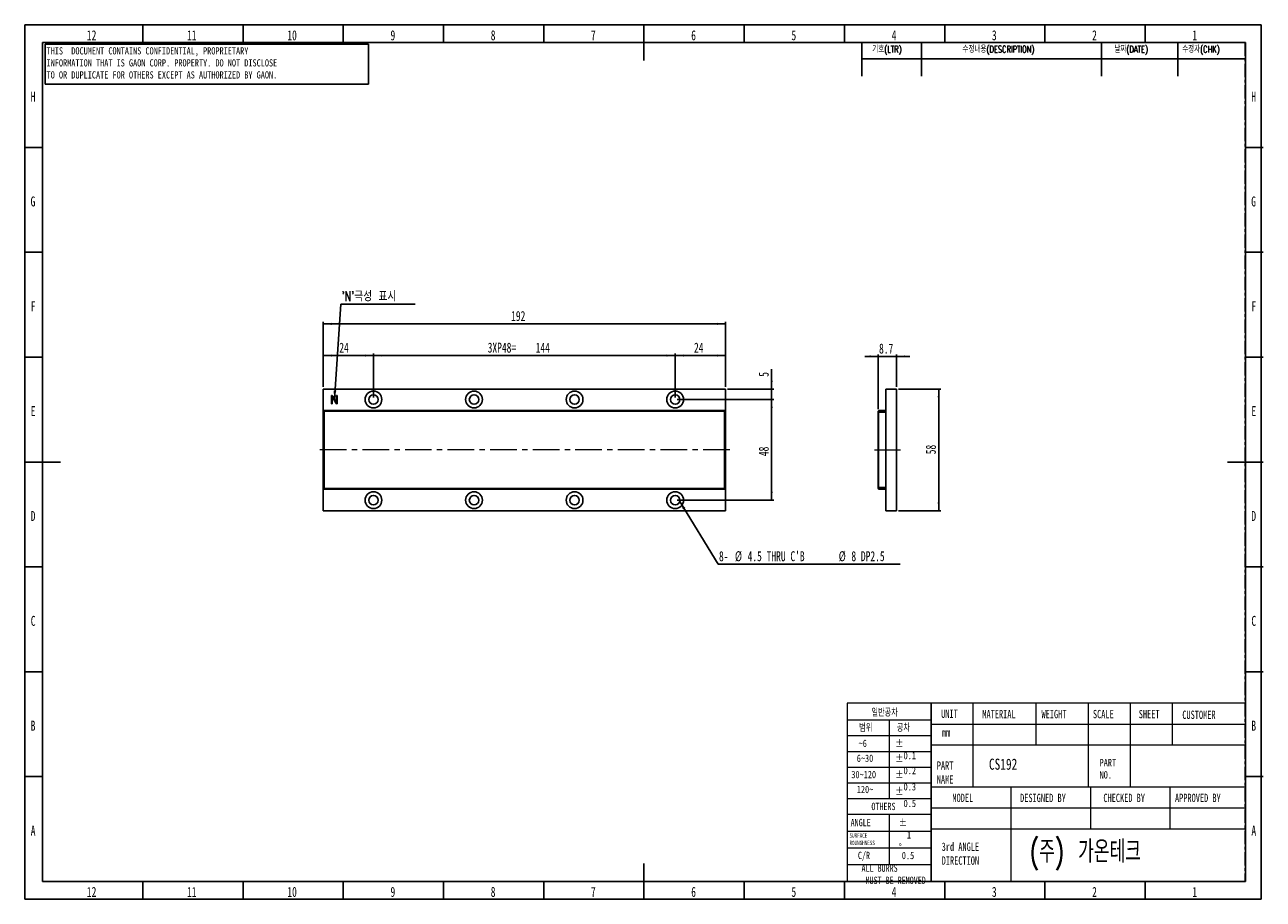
# Model space of a CAD drawing. Header units: millimetres. Extents: x 1 to 593, y 1 to 419.
import ezdxf

# ---------------------------------------------------------------- set-up
doc = ezdxf.new("R2010")
doc.units = ezdxf.units.MM
doc.linetypes.add('CENTER', pattern=[10.16, 6.35, -1.27, 1.27, -1.27])
doc.linetypes.add('CENTERX2', pattern=[20.32, 12.7, -2.54, 2.54, -2.54])
for name, color, linetype in [('CENTER_LINE', 1, 'CENTER'), ('DIM', 7, 'Continuous'), ('FORMAT', 7, 'Continuous')]:
    doc.layers.add(name, color=color, linetype=linetype)
doc.styles.add('SLDTEXTSTYLE0', font='TXT', dxfattribs={"width": 0.7})
doc.styles.add('SLDTEXTSTYLE1', font='TXT', dxfattribs={"width": 0.75})
doc.styles.add('SLDTEXTSTYLE2', font='TXT', dxfattribs={"width": 0.7, "bigfont": 'bigfont'})
doc.styles.add('SLDTEXTSTYLE3', font='TXT', dxfattribs={"width": 0.694444})
doc.dimstyles.new('SLDDIMSTYLE0', dxfattribs={"dimtxt": 5.45083, "dimasz": 4, "dimexe": 0, "dimexo": 0.0625, "dimgap": 1.362708, "dimtad": 1, "dimrnd": 1e-09, "dimzin": 12, "dimdsep": 46, "dimtxsty": 'SLDTEXTSTYLE0', "dimsah": 1, "dimcen": 0.09, "dimadec": 0, "dimazin": 3, "dimtfac": 1, "dimtofl": 0, "dimtmove": 0, "dimatfit": 3, "dimfxl": 0, "dimfrac": 2, "dimtolj": 1, "dimtzin": 12, "dimarcsym": 0})
doc.dimstyles.new('SLDDIMSTYLE1', dxfattribs={"dimtxt": 5.45083, "dimasz": 4, "dimexe": 0, "dimexo": 0.0625, "dimgap": 1.362708, "dimtad": 1, "dimrnd": 1e-09, "dimzin": 12, "dimdsep": 46, "dimtxsty": 'SLDTEXTSTYLE0', "dimsah": 1, "dimcen": 0.09, "dimadec": 0, "dimazin": 3, "dimtfac": 1, "dimtmove": 0, "dimatfit": 0, "dimfxl": 0, "dimfrac": 2, "dimtolj": 1, "dimtzin": 12, "dimarcsym": 0})
doc.dimstyles.new('SLDDIMSTYLE2', dxfattribs={"dimtxt": 0.18, "dimasz": 4, "dimexe": 0, "dimexo": 0.0625, "dimgap": 0, "dimtad": 0, "dimtih": 1, "dimtoh": 1, "dimdec": 0, "dimrnd": 1e-09, "dimzin": 0, "dimdsep": 46, "dimtxsty": 'Standard', "dimsah": 1, "dimcen": 0.09, "dimadec": 0, "dimazin": 0, "dimtfac": 4, "dimtdec": 0, "dimtofl": 0, "dimtmove": 0, "dimatfit": 3, "dimfxl": 0, "dimfrac": 2, "dimtolj": 1, "dimtzin": 0, "dimarcsym": 0})

# ---------------------------------------------------------------- blocks, each defined once
blk = doc.blocks.new('_D')
at = {"layer": 'DIM'}
for p, q in [((143.89, 245.78), (143.89, 261.78)), ((143.89, 260.78), (167.89, 260.78)), ((167.89, 240.78), (167.89, 261.78))]:
    blk.add_line(p, q, dxfattribs=at)
for points in [[(143.89, 260.78), (147.89, 260.28), (147.89, 261.28)], [(167.89, 260.78), (163.89, 261.28), (163.89, 260.28)]]:
    blk.add_solid(points, dxfattribs=at)
at = {"layer": 'DIM', "insert": (151.59, 266.92), "char_height": 4.762, "attachment_point": 1, "style": 'SLDTEXTSTYLE0'}
blk.add_mtext('24', dxfattribs=at)
blk = doc.blocks.new('_D_1')
at = {"layer": 'DIM'}
for p, q in [((143.89, 245.78), (143.89, 276.87)), ((143.89, 275.87), (335.89, 275.87)), ((335.89, 245.78), (335.89, 276.87))]:
    blk.add_line(p, q, dxfattribs=at)
for points in [[(143.89, 275.87), (147.89, 275.37), (147.89, 276.37)], [(335.89, 275.87), (331.89, 276.37), (331.89, 275.37)]]:
    blk.add_solid(points, dxfattribs=at)
at = {"layer": 'DIM', "insert": (233.58, 282.01), "char_height": 4.762, "attachment_point": 1, "style": 'SLDTEXTSTYLE0'}
blk.add_mtext('192', dxfattribs=at)
blk = doc.blocks.new('_D_2')
at = {"layer": 'DIM'}
for p, q in [((167.89, 240.78), (167.89, 261.78)), ((167.89, 260.78), (311.89, 260.78)), ((311.89, 240.78), (311.89, 261.78))]:
    blk.add_line(p, q, dxfattribs=at)
for points in [[(167.89, 260.78), (171.89, 260.28), (171.89, 261.28)], [(311.89, 260.78), (307.89, 261.28), (307.89, 260.28)]]:
    blk.add_solid(points, dxfattribs=at)
at = {"layer": 'DIM', "char_height": 4.762, "attachment_point": 1, "style": 'SLDTEXTSTYLE0'}
for s, insert in [('3XP48=', (222.39, 266.92)), ('144', (245.29, 266.92))]:
    blk.add_mtext(s, dxfattribs=dict(at, insert=insert))
blk = doc.blocks.new('_D_3')
at = {"layer": 'DIM'}
for p, q in [((311.89, 240.78), (311.89, 261.78)), ((311.89, 260.78), (335.89, 260.78)), ((335.89, 245.78), (335.89, 261.78))]:
    blk.add_line(p, q, dxfattribs=at)
for points in [[(311.89, 260.78), (315.89, 260.28), (315.89, 261.28)], [(335.89, 260.78), (331.89, 261.28), (331.89, 260.28)]]:
    blk.add_solid(points, dxfattribs=at)
at = {"layer": 'DIM', "insert": (320.86, 266.92), "char_height": 4.762, "attachment_point": 1, "style": 'SLDTEXTSTYLE0'}
blk.add_mtext('24', dxfattribs=at)
blk = doc.blocks.new('_D_4')
at = {"layer": 'DIM'}
for p, q in [((357.89, 244.78), (357.89, 254.28)), ((336.89, 244.78), (358.89, 244.78)), ((357.89, 239.78), (357.89, 244.78)), ((312.89, 239.78), (358.89, 239.78)), ((357.89, 239.78), (357.89, 233.43))]:
    blk.add_line(p, q, dxfattribs=at)
for points in [[(357.89, 244.78), (358.39, 248.78), (357.39, 248.78)], [(357.89, 239.78), (357.39, 235.78), (358.39, 235.78)]]:
    blk.add_solid(points, dxfattribs=at)
at = {"layer": 'DIM', "insert": (351.75, 250.63), "char_height": 4.76, "attachment_point": 1, "rotation": 90, "style": 'SLDTEXTSTYLE0'}
blk.add_mtext('5', dxfattribs=at)
blk = doc.blocks.new('_D_5')
at = {"layer": 'DIM'}
for p, q in [((312.89, 239.78), (358.89, 239.78)), ((357.89, 239.78), (357.89, 191.78)), ((312.89, 191.78), (358.89, 191.78))]:
    blk.add_line(p, q, dxfattribs=at)
for points in [[(357.89, 239.78), (357.39, 235.78), (358.39, 235.78)], [(357.89, 191.78), (358.39, 195.78), (357.39, 195.78)]]:
    blk.add_solid(points, dxfattribs=at)
at = {"layer": 'DIM', "insert": (351.75, 212.79), "char_height": 4.762, "attachment_point": 1, "rotation": 90, "style": 'SLDTEXTSTYLE0'}
blk.add_mtext('48', dxfattribs=at)
blk = doc.blocks.new('SW_NOTE_0')
at = {"layer": 'DIM', "color": 0}
blk.add_line((86.83, 0), (0, 0), dxfattribs=at)
at = {"layer": 'DIM', "color": 0, "attachment_point": 1, "style": 'SLDTEXTSTYLE0'}
for s, insert, char_height in [('8-', (0.45, 6.23), 4.762), ('%%c', (8.06, 6.23), 4.762), ("4.5 THRU C'B", (14.1, 6.23), 4.7625), ('%%c', (57.58, 6.23), 4.762), ('8 DP2.5', (63.62, 6.23), 4.762)]:
    blk.add_mtext(s, dxfattribs=dict(at, insert=insert, char_height=char_height))
blk = doc.blocks.new('SW_NOTE_0_1')
at = {"layer": 'DIM', "color": 0}
blk.add_line((35.43, 0), (0, 0), dxfattribs=at)
at = {"layer": 'DIM', "color": 0, "insert": (0.4, 6.19), "char_height": 4.762, "attachment_point": 1, "style": 'SLDTEXTSTYLE2'}
blk.add_mtext("'N'극성 표시", dxfattribs=at)
blk = doc.blocks.new('_D_6')
at = {"layer": 'DIM'}
for p, q in [((408.74, 260.34), (402.39, 260.34)), ((408.74, 235.18), (408.74, 261.34)), ((417.44, 260.34), (408.74, 260.34)), ((417.44, 245.78), (417.44, 261.34)), ((417.44, 260.34), (423.79, 260.34))]:
    blk.add_line(p, q, dxfattribs=at)
for points in [[(408.74, 260.34), (404.74, 260.84), (404.74, 259.84)], [(417.44, 260.34), (421.44, 259.84), (421.44, 260.84)]]:
    blk.add_solid(points, dxfattribs=at)
at = {"layer": 'DIM', "insert": (409.16, 266.48), "char_height": 4.762, "attachment_point": 1, "style": 'SLDTEXTSTYLE0'}
blk.add_mtext('8.7', dxfattribs=at)
blk = doc.blocks.new('_D_7')
at = {"layer": 'DIM'}
for p, q in [((418.44, 244.78), (438.64, 244.78)), ((437.64, 186.78), (437.64, 244.78)), ((418.44, 186.78), (438.64, 186.78))]:
    blk.add_line(p, q, dxfattribs=at)
for points in [[(437.64, 244.78), (437.14, 240.78), (438.14, 240.78)], [(437.64, 186.78), (438.14, 190.78), (437.14, 190.78)]]:
    blk.add_solid(points, dxfattribs=at)
at = {"layer": 'DIM', "insert": (431.5, 213.69), "char_height": 4.762, "attachment_point": 1, "rotation": 90, "style": 'SLDTEXTSTYLE0'}
blk.add_mtext('58', dxfattribs=at)

msp = doc.modelspace()

# ---------------------------------------------------------------- linework, layer by layer
at = {"color": 7, "linetype": 'Continuous', "lineweight": 25}
for p, q in [((57.833, 410), (57.833, 418.5)), ((105.667, 410), (105.667, 418.5)), ((153.5, 410), (153.5, 418.5)), ((201.333, 410), (201.333, 418.5)), ((249.167, 410), (249.167, 418.5)), ((297, 418.501), (297, 401.499)), ((344.833, 410), (344.833, 418.5)), ((392.667, 410), (392.667, 418.5)), ((440.5, 410), (440.5, 418.5)), ((488.333, 410), (488.333, 418.5)), ((536.167, 410), (536.167, 418.5)), ((10, 10), (10, 410)), ((10, 410), (584, 410)), ((584, 410), (584, 10)), ((10, 360), (1.5, 360)), ((584, 360), (592.5, 360)), ((10, 310), (1.5, 310)), ((584, 310), (592.5, 310)), ((10, 260), (1.5, 260)), ((584, 260), (592.5, 260)), ((143.889, 244.784), (143.889, 186.784)), ((335.889, 244.784), (143.889, 244.784)), ((335.889, 186.784), (335.889, 244.784)), ((412.438, 186.784), (412.438, 244.784)), ((412.438, 244.784), (417.438, 244.784)), ((417.438, 186.784), (417.438, 244.784)), ((147.883, 241.478), (147.883, 237.872)), ((148.228, 237.857), (148.228, 241.092)), ((148.228, 241.092), (149.957, 238.18)), ((148.475, 241.316), (148.292, 241.576)), ((150.253, 238.274), (148.475, 241.316)), ((149.957, 238.18), (150.252, 237.753)), ((150.253, 241.545), (150.253, 238.274)), ((150.599, 237.899), (150.599, 241.545)), ((335.389, 234.484), (144.389, 234.484)), ((144.389, 234.484), (144.389, 234.184)), ((335.389, 234.184), (144.389, 234.184)), ((144.389, 234.184), (144.389, 197.384)), ((335.389, 234.484), (335.389, 234.184)), ((335.389, 234.184), (335.389, 197.384)), ((408.938, 234.184), (408.738, 234.184)), ((408.738, 234.184), (408.738, 197.384)), ((408.938, 234.184), (408.938, 197.384)), ((408.938, 233.784), (412.438, 233.784)), ((409.038, 234.484), (409.038, 234.284)), ((412.138, 234.484), (409.038, 234.484)), ((412.138, 234.284), (409.038, 234.284)), ((412.138, 234.284), (412.138, 234.484)), ((1.499, 210), (18.501, 210)), ((592.501, 210), (575.499, 210)), ((335.389, 197.384), (144.389, 197.384)), ((144.389, 197.384), (144.389, 197.084)), ((335.389, 197.084), (144.389, 197.084)), ((335.389, 197.384), (335.389, 197.084)), ((408.738, 197.384), (408.938, 197.384)), ((408.938, 197.784), (412.438, 197.784)), ((409.038, 197.284), (409.038, 197.084)), ((409.038, 197.284), (412.138, 197.284)), ((409.038, 197.084), (412.138, 197.084)), ((412.138, 197.084), (412.138, 197.284)), ((143.889, 186.784), (335.889, 186.784)), ((412.438, 186.784), (417.438, 186.784)), ((10, 160), (1.5, 160)), ((584, 160), (592.5, 160)), ((10, 110), (1.5, 110)), ((584, 110), (592.5, 110)), ((10, 60), (1.5, 60)), ((584, 60), (592.5, 60)), ((297, 1.499), (297, 18.501)), ((584, 10), (10, 10)), ((57.833, 10), (57.833, 1.5)), ((105.667, 10), (105.667, 1.5)), ((153.5, 10), (153.5, 1.5)), ((201.333, 10), (201.333, 1.5)), ((249.167, 10), (249.167, 1.5)), ((344.833, 10), (344.833, 1.5)), ((392.667, 10), (392.667, 1.5)), ((440.5, 10), (440.5, 1.5)), ((488.333, 10), (488.333, 1.5)), ((536.167, 10), (536.167, 1.5))]:
    msp.add_line(p, q, dxfattribs=at)
at = {"color": 7, "linetype": 'Continuous', "lineweight": 18}
for p, q in [((434, 95), (394, 95)), ((394, 95), (394, 10)), ((583.884, 95), (434, 95)), ((434, 95), (434, 10)), ((434, 10), (434, 95)), ((454, 95), (454, 75)), ((484, 95), (484, 75)), ((509, 95), (509, 75)), ((529, 95), (529, 75)), ((549, 95), (549, 75)), ((583.884, 95), (583.884, 10)), ((394, 87), (434, 87)), ((414, 87), (414, 49.5)), ((434, 85), (583.972, 85)), ((394, 79.5), (434, 79.5)), ((394, 72), (434, 72)), ((583.972, 75), (434, 75)), ((454, 75), (454, 55)), ((509, 75), (509, 55)), ((529, 75), (529, 55)), ((394, 64.5), (434, 64.5)), ((394, 57), (434, 57)), ((584, 55), (434, 55)), ((472, 55), (472, 45)), ((510, 55), (510, 45)), ((548, 55), (548, 45)), ((394, 49.5), (434, 49.5)), ((394, 42), (434, 42)), ((414, 42), (414, 18)), ((434, 45), (583.884, 45)), ((472, 45), (472, 10)), ((510, 45), (510, 35)), ((548, 45), (548, 35)), ((394, 34), (434, 34)), ((434, 35), (583.884, 35)), ((394, 26), (434, 26)), ((394, 18), (434, 18)), ((394, 10), (434, 10)), ((583.884, 10), (434, 10))]:
    msp.add_line(p, q, dxfattribs=at)
at = {"color": 7, "linetype": 'Continuous', "lineweight": 25}
for centre, radius in [((167.889, 239.784), 4), ((215.889, 239.784), 4), ((263.889, 239.784), 4), ((311.889, 239.784), 4), ((167.889, 239.784), 2.25), ((215.889, 239.784), 2.25), ((263.889, 239.784), 2.25), ((311.889, 239.784), 2.25), ((167.889, 191.784), 4), ((215.889, 191.784), 4), ((263.889, 191.784), 4), ((311.889, 191.784), 4), ((167.889, 191.784), 2.25), ((215.889, 191.784), 2.25), ((263.889, 191.784), 2.25), ((311.889, 191.784), 2.25)]:
    msp.add_circle(centre, radius, dxfattribs=at)
for centre, radius, start, end in [((409.038, 234.184), 0.3, 90, 180), ((409.038, 234.184), 0.1, 90, 180), ((409.038, 197.384), 0.3, 180, 270), ((409.038, 197.384), 0.1, 180, 270)]:
    msp.add_arc(centre, radius, start, end, dxfattribs=at)
for points, knots in [([(148.044, 241.685), (148.018, 241.679), (147.965, 241.666), (147.891, 241.593), (147.886, 241.522), (147.883, 241.478)], [0, 0, 0, 0, 0.2810917, 0.5607013, 1, 1, 1, 1]), ([(147.883, 237.872), (147.885, 237.844), (147.888, 237.794), (147.919, 237.754), (147.932, 237.737)], [0, 0, 0, 0, 0.5599978, 1, 1, 1, 1]), ([(147.932, 237.737), (147.952, 237.722), (147.988, 237.694), (148.033, 237.688), (148.053, 237.685)], [0, 0, 0, 0, 0.5590881, 1, 1, 1, 1]), ([(148.292, 241.576), (148.276, 241.597), (148.243, 241.64), (148.157, 241.689), (148.087, 241.687), (148.044, 241.685)], [0, 0, 0, 0, 0.2805767, 0.5611951, 1, 1, 1, 1]), ([(148.053, 237.685), (148.076, 237.686), (148.119, 237.688), (148.157, 237.708), (148.174, 237.717)], [0, 0, 0, 0, 0.5593131, 1, 1, 1, 1]), ([(148.174, 237.717), (148.192, 237.74), (148.224, 237.782), (148.227, 237.834), (148.228, 237.857)], [0, 0, 0, 0, 0.5589088, 1, 1, 1, 1]), ([(150.252, 237.753), (150.265, 237.737), (150.293, 237.703), (150.368, 237.675), (150.423, 237.682), (150.457, 237.685)], [0, 0, 0, 0, 0.27981108, 0.56067799, 1, 1, 1, 1]), ([(150.303, 241.655), (150.286, 241.637), (150.257, 241.606), (150.254, 241.564), (150.253, 241.545)], [0, 0, 0, 0, 0.5587208, 1, 1, 1, 1]), ([(150.423, 241.685), (150.399, 241.684), (150.357, 241.682), (150.319, 241.663), (150.303, 241.655)], [0, 0, 0, 0, 0.5593419, 1, 1, 1, 1]), ([(150.544, 241.649), (150.523, 241.661), (150.485, 241.682), (150.442, 241.684), (150.423, 241.685)], [0, 0, 0, 0, 0.5579699, 1, 1, 1, 1]), ([(150.457, 237.685), (150.482, 237.694), (150.532, 237.712), (150.591, 237.79), (150.596, 237.858), (150.599, 237.899)], [0, 0, 0, 0, 0.2805448, 0.5604064, 1, 1, 1, 1]), ([(150.599, 241.545), (150.596, 241.569), (150.591, 241.611), (150.558, 241.637), (150.544, 241.649)], [0, 0, 0, 0, 0.5589026, 1, 1, 1, 1])]:
    msp.add_open_spline(points, degree=3, knots=knots, dxfattribs=at)
at = {"layer": 'CENTER_LINE'}
for p, q in [((13.577, 410), (583.884, 410)), ((583.884, 410), (583.884, 10)), ((13.577, 10), (583.884, 10))]:
    msp.add_line(p, q, dxfattribs=at)
at = {"layer": 'DIM'}
for p, q in [((11.158, 409.296), (165.544, 409.296)), ((11.158, 409.296), (11.158, 390.12)), ((165.544, 409.296), (165.544, 390.12)), ((400.884, 410), (400.884, 393.95)), ((429.384, 410), (429.384, 393.95)), ((515.322, 409.905), (515.322, 393.95)), ((551.78, 410), (551.78, 393.95)), ((400.884, 402.2), (583.884, 402.2)), ((11.158, 390.12), (165.544, 390.12))]:
    msp.add_line(p, q, dxfattribs=at)
at = {"layer": 'DIM', "linetype": 'CENTERX2', "lineweight": 18}
for p, q in [((337.889, 215.784), (141.889, 215.784)), ((406.946, 215.784), (419.438, 215.784))]:
    msp.add_line(p, q, dxfattribs=at)
at = {"layer": 'FORMAT'}
for p, q in [((1.5, 418.5), (591.5, 418.5)), ((1.5, 418.5), (1.5, 1.5)), ((591.5, 418.5), (591.5, 1.5)), ((1.5, 1.5), (591.5, 1.5))]:
    msp.add_line(p, q, dxfattribs=at)

# ---------------------------------------------------------------- block references
at = {"layer": 'DIM'}
for name, p in [('SW_NOTE_0_1', (152.291, 285.218)), ('SW_NOTE_0', (332.338, 161.227))]:
    msp.add_blockref(name, p, dxfattribs=at)

# ---------------------------------------------------------------- texts
at = {"color": 7, "linetype": 'Continuous', "lineweight": 0}
for s, insert, char_height, attachment_point, style in [('12', (33.4, 415.879), 4.7625, 2, 'SLDTEXTSTYLE0'), ('11', (81.233, 415.879), 4.7625, 2, 'SLDTEXTSTYLE0'), ('10', (129.066, 415.879), 4.7625, 2, 'SLDTEXTSTYLE0'), ('9', (177.158, 415.879), 4.762, 2, 'SLDTEXTSTYLE0'), ('8', (224.991, 415.879), 4.762, 2, 'SLDTEXTSTYLE0'), ('7', (272.825, 415.879), 4.762, 2, 'SLDTEXTSTYLE0'), ('6', (320.658, 415.879), 4.762, 2, 'SLDTEXTSTYLE0'), ('5', (368.491, 415.879), 4.762, 2, 'SLDTEXTSTYLE0'), ('4', (416.325, 415.879), 4.762, 2, 'SLDTEXTSTYLE0'), ('3', (464.158, 415.879), 4.762, 2, 'SLDTEXTSTYLE0'), ('2', (511.991, 415.879), 4.762, 2, 'SLDTEXTSTYLE0'), ('1', (559.825, 415.879), 4.762, 2, 'SLDTEXTSTYLE0'), ('H', (5.44, 386.629), 4.762, 2, 'SLDTEXTSTYLE0'), ('H', (587.94, 386.629), 4.762, 2, 'SLDTEXTSTYLE0'), ('G', (5.391, 336.629), 4.762, 2, 'SLDTEXTSTYLE0'), ('G', (587.891, 336.629), 4.762, 2, 'SLDTEXTSTYLE0'), ('F', (5.495, 286.629), 4.762, 2, 'SLDTEXTSTYLE0'), ('F', (587.995, 286.629), 4.762, 2, 'SLDTEXTSTYLE0'), ('E', (5.477, 236.629), 4.762, 2, 'SLDTEXTSTYLE0'), ('E', (587.977, 236.629), 4.762, 2, 'SLDTEXTSTYLE0'), ('D', (5.466, 186.629), 4.762, 2, 'SLDTEXTSTYLE0'), ('D', (587.966, 186.629), 4.762, 2, 'SLDTEXTSTYLE0'), ('C', (5.479, 136.629), 4.762, 2, 'SLDTEXTSTYLE0'), ('C', (587.979, 136.629), 4.762, 2, 'SLDTEXTSTYLE0'), ('일반공차', (405.526, 92.147), 3.5, 1, 'SLDTEXTSTYLE2'), ('UNIT', (438.791, 91.959), 3.9687, 1, 'SLDTEXTSTYLE0'), ('MATERIAL', (458.46, 91.77), 3.9687, 1, 'SLDTEXTSTYLE0'), ('WEIGHT', (486.7, 91.77), 3.9687, 1, 'SLDTEXTSTYLE0'), ('SCALE', (511.232, 91.77), 3.9687, 1, 'SLDTEXTSTYLE0'), ('SHEET', (533.106, 91.77), 3.9687, 1, 'SLDTEXTSTYLE0'), ('CUSTOMER', (553.885, 91.445), 3.9687, 1, 'SLDTEXTSTYLE0'), ('B', (5.463, 86.629), 4.762, 2, 'SLDTEXTSTYLE0'), ('범위', (399.674, 84.895), 3.5, 1, 'SLDTEXTSTYLE2'), ('공차', (417.635, 84.895), 3.5, 1, 'SLDTEXTSTYLE2'), ('B', (587.963, 86.629), 4.762, 2, 'SLDTEXTSTYLE0'), ('~6', (399.413, 77.596), 3.5, 1, 'SLDTEXTSTYLE1'), ('%%p^J  0.1', (416.897, 77.596), 3.5, 1, 'SLDTEXTSTYLE3'), ('mm', (439.192, 83.016), 3.9687, 1, 'SLDTEXTSTYLE0'), ('6~30', (398.542, 70.458), 3.5, 1, 'SLDTEXTSTYLE1'), ('%%p^J  0.2', (416.897, 70.458), 3.5, 1, 'SLDTEXTSTYLE3'), ('PART^JNAME', (436.721, 67.208), 3.9687, 1, 'SLDTEXTSTYLE0'), ('CS192', (461.621, 68.543), 5.2917, 1, 'SLDTEXTSTYLE1'), ('PART^JNO.', (514.421, 68.37), 3.5, 1, 'SLDTEXTSTYLE1'), ('30~120', (395.956, 62.706), 3.5, 1, 'SLDTEXTSTYLE1'), ('%%p^J  0.3', (416.897, 62.706), 3.5, 1, 'SLDTEXTSTYLE3'), ('120~', (398.542, 55.608), 3.5, 1, 'SLDTEXTSTYLE1'), ('%%p^J  0.5', (416.897, 54.789), 3.5, 1, 'SLDTEXTSTYLE3'), ('OTHERS', (405.526, 47.497), 3.5, 1, 'SLDTEXTSTYLE0'), ('MODEL', (444.168, 51.802), 3.9687, 1, 'SLDTEXTSTYLE0'), ('DESIGNED BY', (476.478, 51.802), 3.96875, 1, 'SLDTEXTSTYLE0'), ('CHECKED BY', (516.218, 51.802), 3.9687, 1, 'SLDTEXTSTYLE0'), ('APPROVED BY', (550.382, 51.802), 3.96875, 1, 'SLDTEXTSTYLE0'), ('A', (5.485, 36.629), 4.762, 2, 'SLDTEXTSTYLE0'), ('ANGLE', (395.605, 39.807), 3.5, 1, 'SLDTEXTSTYLE0'), ('%%p^J  1^J%%d', (418.553, 39.781), 3.5, 1, 'SLDTEXTSTYLE1'), ('A', (587.985, 36.629), 4.762, 2, 'SLDTEXTSTYLE0'), ('SURFACE^JROUNGHNESS', (395.072, 32.954), 2.11667, 1, 'SLDTEXTSTYLE0'), ('(주) 가온테크', (481.188, 29.519), 10.5833, 1, 'SLDTEXTSTYLE2'), ('C/R', (399.086, 24.136), 3.5, 1, 'SLDTEXTSTYLE0'), ('0.5', (420.035, 24.111), 3.5, 1, 'SLDTEXTSTYLE1'), ('3rd ANGLE^JDIRECTION', (439.047, 28.534), 3.96875, 1, 'SLDTEXTSTYLE0'), ('ALL BURRS^J MUST BE REMOVED', (400.802, 18.082), 3.5, 1, 'SLDTEXTSTYLE0'), ('12', (33.4, 7.379), 4.7625, 2, 'SLDTEXTSTYLE0'), ('11', (81.233, 7.379), 4.7625, 2, 'SLDTEXTSTYLE0'), ('10', (129.066, 7.379), 4.7625, 2, 'SLDTEXTSTYLE0'), ('9', (177.158, 7.379), 4.762, 2, 'SLDTEXTSTYLE0'), ('8', (224.991, 7.379), 4.762, 2, 'SLDTEXTSTYLE0'), ('7', (272.825, 7.379), 4.762, 2, 'SLDTEXTSTYLE0'), ('6', (320.658, 7.379), 4.762, 2, 'SLDTEXTSTYLE0'), ('5', (368.491, 7.379), 4.762, 2, 'SLDTEXTSTYLE0'), ('4', (416.325, 7.379), 4.762, 2, 'SLDTEXTSTYLE0'), ('3', (464.158, 7.379), 4.762, 2, 'SLDTEXTSTYLE0'), ('2', (511.991, 7.379), 4.762, 2, 'SLDTEXTSTYLE0'), ('1', (559.825, 7.379), 4.762, 2, 'SLDTEXTSTYLE0')]:
    msp.add_mtext(s, dxfattribs=dict(at, insert=insert, char_height=char_height, attachment_point=attachment_point, style=style))
at = {"layer": 'DIM', "attachment_point": 1}
for s, insert, char_height, style in [('THIS  DOCUMENT CONTAINS CONFIDENTIAL, PROPRIETARY ^JINFORMATION THAT IS GAON CORP. PROPERTY. DO NOT DISCLOSE ^JTO OR DUPLICATE FOR OTHERS EXCEPT AS AUTHORIZED BY GAON.', (11.906, 407.791), 3.439583, 'SLDTEXTSTYLE0'), ('기호(LTR)', (405.92, 408.389), 3.175, 'SLDTEXTSTYLE2'), ('수정내용(DESCRIPTION)', (448.986, 408.389), 3.175, 'SLDTEXTSTYLE2'), ('날짜(DATE)', (521.483, 408.389), 3.175, 'SLDTEXTSTYLE2'), ('수정자(CHK)', (553.826, 408.389), 3.175, 'SLDTEXTSTYLE2')]:
    msp.add_mtext(s, dxfattribs=dict(at, insert=insert, char_height=char_height, style=style))

# ---------------------------------------------------------------- dimensions: what is measured, and where the dimension line sits
at = {"layer": 'DIM'}
for base, p1, p2, dimstyle, picture, middle in [((335.889, 275.866), (143.889, 244.784), (335.889, 244.784), 'SLDDIMSTYLE0', '_D_1', (239.047, 275.866)), ((167.889, 260.784), (143.889, 244.784), (167.889, 239.784), 'SLDDIMSTYLE0', '_D', (155.232, 260.784)), ((335.889, 260.784), (311.889, 239.784), (335.889, 244.784), 'SLDDIMSTYLE0', '_D_3', (324.5, 260.784)), ((408.738, 260.34), (417.438, 244.784), (408.738, 234.184), 'SLDDIMSTYLE1', '_D_6', (413.861, 260.34))]:
    dim = msp.add_linear_dim(base=base, p1=p1, p2=p2, dimstyle=dimstyle, dxfattribs=at)
    dim.commit()
    dim.dimension.update_dxf_attribs({"geometry": picture, "text_midpoint": middle, "dimtype": 160})
dim = msp.add_linear_dim(base=(311.889, 260.784), p1=(167.889, 239.784), p2=(311.889, 239.784), text='3XP48=<>', dimstyle='SLDDIMSTYLE0', dxfattribs=at)
dim.commit()
dim.dimension.update_dxf_attribs({"geometry": '_D_2', "text_midpoint": (239.302, 260.784), "dimtype": 160})
for base, p1, p2, dimstyle, picture, middle in [((357.889, 244.784), (311.889, 239.784), (335.889, 244.784), 'SLDDIMSTYLE1', '_D_4', (357.889, 252.456)), ((437.642, 244.784), (417.438, 186.784), (417.438, 244.784), 'SLDDIMSTYLE0', '_D_7', (437.642, 217.328)), ((357.889, 191.784), (311.889, 239.784), (311.889, 191.784), 'SLDDIMSTYLE0', '_D_5', (357.889, 216.43))]:
    dim = msp.add_linear_dim(base=base, p1=p1, p2=p2, angle=90, dimstyle=dimstyle, dxfattribs=at)
    dim.commit()
    dim.dimension.update_dxf_attribs({"geometry": picture, "text_midpoint": middle, "dimtype": 160})

# ---------------------------------------------------------------- leaders
for points in [[(149.235, 240.017), (152.291, 285.218)], [(314.06, 191.193), (332.338, 161.227)]]:
    msp.add_leader(points, dimstyle='SLDDIMSTYLE2', dxfattribs=at)

doc.saveas('drawing.dxf')
